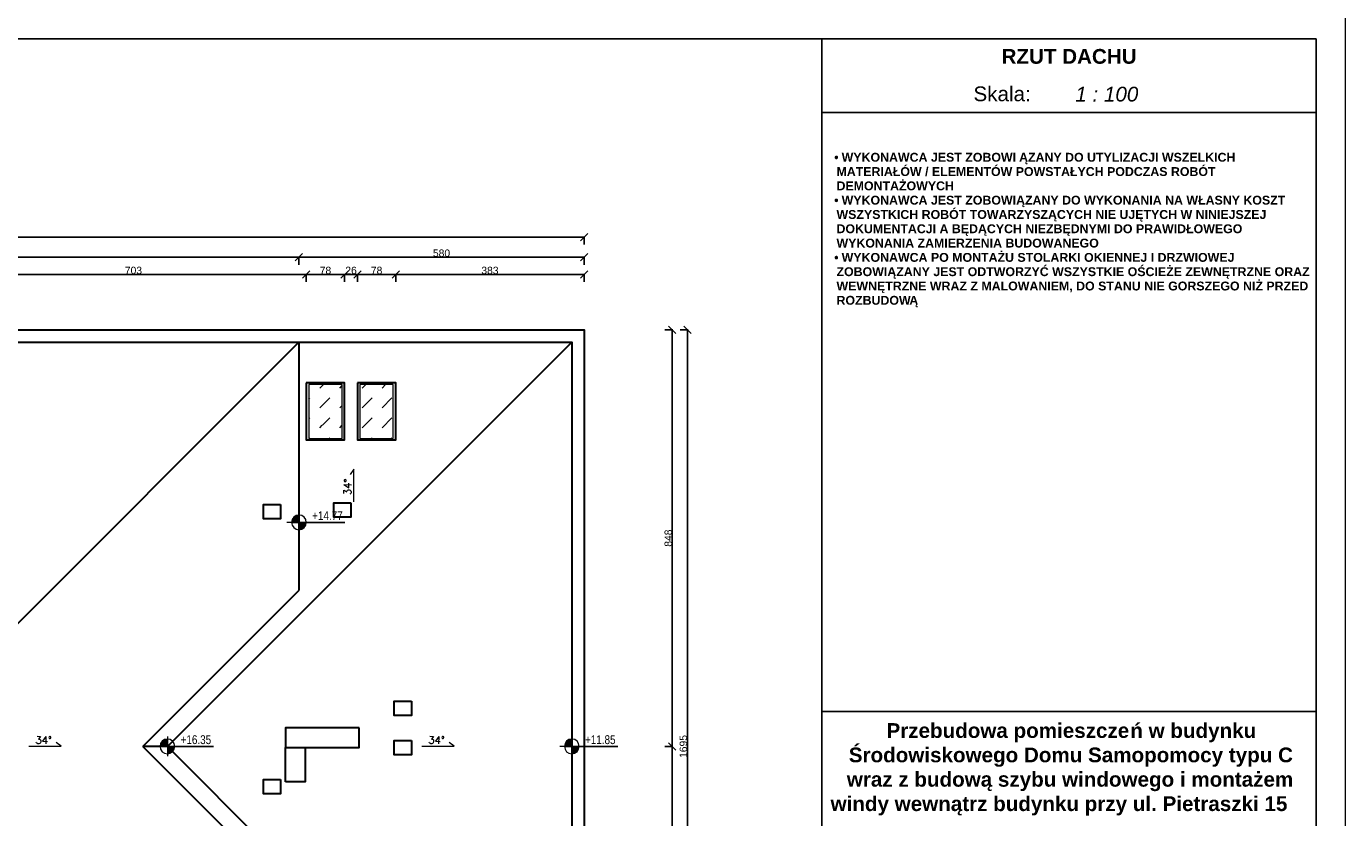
# Model space of a CAD drawing. Header units: millimetres. Extents: x 26456 to 42202, y 436 to 12316.
# Tile 22 of 36: x 37519 to 40202, y 1772 to 3381. Entities that reach past the tile are written whole.
import ezdxf

# ---------------------------------------------------------------- set-up
doc = ezdxf.new("R2010")
doc.units = ezdxf.units.MM
for name, color, linetype, lineweight in [('G-ANNO-DIMS', 111, 'Continuous', 9), ('G-ANNO-TTLB', 6, 'Continuous', 9), ('G-ANNO-TTLB-MEDM', 33, 'Continuous', 25), ('Stolarka okienna', 140, 'Continuous', 15), ('Wymiary', 7, 'Continuous', 9), ('Wypełnienie ścian', 22, 'Continuous', 9), ('Ściany', 22, 'Continuous', 30)]:
    doc.layers.add(name, color=color, linetype=linetype, lineweight=lineweight)
doc.styles.add('Arial_11', font='arial.ttf', dxfattribs={"height": 0.3})
doc.styles.add('Arial_2', font='arial.ttf', dxfattribs={"width": 0.8, "height": 18})
doc.styles.add('Arial_B', font='arialbd.ttf', dxfattribs={"height": 0.3})
doc.styles.add('Arial_B_3', font='arialbd.ttf', dxfattribs={"height": 0.18})
doc.styles.add('Arial_I_2', font='ariali.ttf', dxfattribs={"height": 0.3})
doc.styles.get("Standard").update_dxf_attribs({"font": 'arial.ttf'})
doc.dimstyles.new('ISO-25', dxfattribs={"dimtxt": 15, "dimasz": 15, "dimexe": 1.25, "dimexo": 0.625, "dimtad": 1, "dimdec": 0, "dimtxsty": 'Standard', "dimblk": 'OBLIQUE', "dimcen": 2.5, "dimclrt": 256, "dimadec": 0, "dimazin": 0, "dimtfac": 1, "dimtdec": 0, "dimtmove": 0, "dimatfit": 3, "dimfxl": 15, "dimfxlon": 1, "dimarcsym": 0})

# ---------------------------------------------------------------- blocks, each defined once
blk = doc.blocks.new('_Oblique')
at = {"color": 0, "linetype": 'ByBlock', "lineweight": -2}
blk.add_line((-0.5, -0.5), (0.5, 0.5), dxfattribs=at)
blk = doc.blocks.new('*D33')
at = {"layer": 'Defpoints', "color": 0, "transparency": 16777216}
for p in [(38073.2, 2911.8), (36308.2, 2739.3), (38073.2, 2739.3)]:
    blk.add_point(p, dxfattribs=at)
at = {"layer": 'Wymiary', "color": 0, "lineweight": -2, "transparency": 16777216}
for p, q in [((36308.2, 2896.8), (36308.2, 2913.1)), ((36308.2, 2911.8), (38073.2, 2911.8)), ((38073.2, 2896.8), (38073.2, 2913.1))]:
    blk.add_line(p, q, dxfattribs=at)
at = {"layer": 'Wymiary', "color": 0, "lineweight": -2, "transparency": 16777216, "xscale": 15, "yscale": 15, "zscale": 15, "rotation": 180}
blk.add_blockref('_Oblique', (36308.2, 2911.8), dxfattribs=at)
at = {"layer": 'Wymiary', "color": 0, "lineweight": -2, "transparency": 16777216, "xscale": 15, "yscale": 15, "zscale": 15}
blk.add_blockref('_Oblique', (38073.2, 2911.8), dxfattribs=at)
at = {"layer": 'Wymiary', "transparency": 16777216, "insert": (37190.7, 2920.1), "char_height": 15, "attachment_point": 5}
blk.add_mtext('1765', dxfattribs=at)
blk = doc.blocks.new('*D34')
at = {"layer": 'Defpoints', "color": 0, "transparency": 16777216}
for p in [(38653.2, 2911.8), (38653.2, 2764.3), (38073.2, 2739.3)]:
    blk.add_point(p, dxfattribs=at)
at = {"layer": 'Wymiary', "color": 0, "lineweight": -2, "transparency": 16777216}
for p, q in [((38073.2, 2896.8), (38073.2, 2913.1)), ((38073.2, 2911.8), (38653.2, 2911.8)), ((38653.2, 2896.8), (38653.2, 2913.1))]:
    blk.add_line(p, q, dxfattribs=at)
at = {"layer": 'Wymiary', "color": 0, "lineweight": -2, "transparency": 16777216, "xscale": 15, "yscale": 15, "zscale": 15, "rotation": 180}
blk.add_blockref('_Oblique', (38073.2, 2911.8), dxfattribs=at)
at = {"layer": 'Wymiary', "color": 0, "lineweight": -2, "transparency": 16777216, "xscale": 15, "yscale": 15, "zscale": 15}
blk.add_blockref('_Oblique', (38653.2, 2911.8), dxfattribs=at)
at = {"layer": 'Wymiary', "transparency": 16777216, "insert": (38363.2, 2920.1), "char_height": 15, "attachment_point": 5}
blk.add_mtext('580', dxfattribs=at)
blk = doc.blocks.new('*D35')
at = {"layer": 'Defpoints', "color": 0, "transparency": 16777216}
for p in [(38653.2, 2952.7), (35728.2, 2764.3), (38653.2, 2764.3)]:
    blk.add_point(p, dxfattribs=at)
at = {"layer": 'Wymiary', "color": 0, "lineweight": -2, "transparency": 16777216}
for p, q in [((35728.2, 2937.7), (35728.2, 2953.9)), ((35728.2, 2952.7), (38653.2, 2952.7)), ((38653.2, 2937.7), (38653.2, 2953.9))]:
    blk.add_line(p, q, dxfattribs=at)
at = {"layer": 'Wymiary', "color": 0, "lineweight": -2, "transparency": 16777216, "xscale": 15, "yscale": 15, "zscale": 15, "rotation": 180}
blk.add_blockref('_Oblique', (35728.2, 2952.7), dxfattribs=at)
at = {"layer": 'Wymiary', "color": 0, "lineweight": -2, "transparency": 16777216, "xscale": 15, "yscale": 15, "zscale": 15}
blk.add_blockref('_Oblique', (38653.2, 2952.7), dxfattribs=at)
at = {"layer": 'Wymiary', "transparency": 16777216, "insert": (37190.7, 2961), "char_height": 15, "attachment_point": 5}
blk.add_mtext('2925', dxfattribs=at)
blk = doc.blocks.new('*D24')
at = {"layer": 'Defpoints', "color": 0, "transparency": 16777216}
for p in [(38653.2, 2764.3), (37805.7, 1916.8), (38832.6, 1916.8)]:
    blk.add_point(p, dxfattribs=at)
at = {"layer": 'Wymiary', "color": 0, "lineweight": -2, "transparency": 16777216}
for p, q in [((38817.6, 2764.3), (38833.9, 2764.3)), ((38832.6, 2764.3), (38832.6, 1916.8)), ((38817.6, 1916.8), (38833.9, 1916.8))]:
    blk.add_line(p, q, dxfattribs=at)
at = {"layer": 'Wymiary', "color": 0, "lineweight": -2, "transparency": 16777216, "xscale": 15, "yscale": 15, "zscale": 15}
for p, rotation in [((38832.6, 2764.3), 90), ((38832.6, 1916.8), 270)]:
    blk.add_blockref('_Oblique', p, dxfattribs=dict(at, rotation=rotation))
at = {"layer": 'Wymiary', "transparency": 16777216, "insert": (38824.4, 2340.6), "char_height": 15, "attachment_point": 5, "rotation": 90}
blk.add_mtext('848', dxfattribs=at)
blk = doc.blocks.new('*D25')
at = {"layer": 'Defpoints', "color": 0, "transparency": 16777216}
for p in [(37805.7, 1916.8), (38653.2, 1069.3), (38832.6, 1069.3)]:
    blk.add_point(p, dxfattribs=at)
at = {"layer": 'Wymiary', "color": 0, "lineweight": -2, "transparency": 16777216}
for p, q in [((38817.6, 1916.8), (38833.9, 1916.8)), ((38832.6, 1916.8), (38832.6, 1069.3)), ((38817.6, 1069.3), (38833.9, 1069.3))]:
    blk.add_line(p, q, dxfattribs=at)
at = {"layer": 'Wymiary', "color": 0, "lineweight": -2, "transparency": 16777216, "xscale": 15, "yscale": 15, "zscale": 15}
for p, rotation in [((38832.6, 1916.8), 90), ((38832.6, 1069.3), 270)]:
    blk.add_blockref('_Oblique', p, dxfattribs=dict(at, rotation=rotation))
at = {"layer": 'Wymiary', "transparency": 16777216, "insert": (38824.4, 1493.1), "char_height": 15, "attachment_point": 5, "rotation": 90}
blk.add_mtext('848', dxfattribs=at)
blk = doc.blocks.new('*D26')
at = {"layer": 'Defpoints', "color": 0, "transparency": 16777216}
for p in [(38653.2, 2764.3), (38653.2, 1069.3), (38863.4, 1069.3)]:
    blk.add_point(p, dxfattribs=at)
at = {"layer": 'Wymiary', "color": 0, "lineweight": -2, "transparency": 16777216}
for p, q in [((38848.4, 2764.3), (38864.6, 2764.3)), ((38863.4, 2764.3), (38863.4, 1069.3)), ((38848.4, 1069.3), (38864.6, 1069.3))]:
    blk.add_line(p, q, dxfattribs=at)
at = {"layer": 'Wymiary', "color": 0, "lineweight": -2, "transparency": 16777216, "xscale": 15, "yscale": 15, "zscale": 15}
for p, rotation in [((38863.4, 2764.3), 90), ((38863.4, 1069.3), 270)]:
    blk.add_blockref('_Oblique', p, dxfattribs=dict(at, rotation=rotation))
at = {"layer": 'Wymiary', "transparency": 16777216, "insert": (38855.1, 1916.8), "char_height": 15, "attachment_point": 5, "rotation": 90}
blk.add_mtext('1695', dxfattribs=at)
blk = doc.blocks.new('*D48')
at = {"layer": 'Defpoints', "color": 0, "transparency": 16777216}
for p in [(38166.2, 2876.7), (38088.2, 2656.3), (38166.2, 2656.3)]:
    blk.add_point(p, dxfattribs=at)
at = {"layer": 'Wymiary', "color": 0, "lineweight": -2, "transparency": 16777216}
for p, q in [((38088.2, 2861.7), (38088.2, 2878)), ((38088.2, 2876.7), (38166.2, 2876.7)), ((38166.2, 2861.7), (38166.2, 2878))]:
    blk.add_line(p, q, dxfattribs=at)
at = {"layer": 'Wymiary', "color": 0, "lineweight": -2, "transparency": 16777216, "xscale": 15, "yscale": 15, "zscale": 15, "rotation": 180}
blk.add_blockref('_Oblique', (38088.2, 2876.7), dxfattribs=at)
at = {"layer": 'Wymiary', "color": 0, "lineweight": -2, "transparency": 16777216, "xscale": 15, "yscale": 15, "zscale": 15}
blk.add_blockref('_Oblique', (38166.2, 2876.7), dxfattribs=at)
at = {"layer": 'Wymiary', "transparency": 16777216, "insert": (38127.2, 2885), "char_height": 15, "attachment_point": 5}
blk.add_mtext('78', dxfattribs=at)
blk = doc.blocks.new('*D49')
at = {"layer": 'Defpoints', "color": 0, "transparency": 16777216}
for p in [(38192.2, 2876.7), (38166.2, 2656.3), (38192.2, 2656.3)]:
    blk.add_point(p, dxfattribs=at)
at = {"layer": 'Wymiary', "color": 0, "lineweight": -2, "transparency": 16777216}
for p, q in [((38166.2, 2861.7), (38166.2, 2878)), ((38166.2, 2876.7), (38192.2, 2876.7)), ((38192.2, 2861.7), (38192.2, 2878))]:
    blk.add_line(p, q, dxfattribs=at)
at = {"layer": 'Wymiary', "color": 0, "lineweight": -2, "transparency": 16777216, "xscale": 15, "yscale": 15, "zscale": 15, "rotation": 180}
blk.add_blockref('_Oblique', (38166.2, 2876.7), dxfattribs=at)
at = {"layer": 'Wymiary', "color": 0, "lineweight": -2, "transparency": 16777216, "xscale": 15, "yscale": 15, "zscale": 15}
blk.add_blockref('_Oblique', (38192.2, 2876.7), dxfattribs=at)
at = {"layer": 'Wymiary', "transparency": 16777216, "insert": (38179.2, 2885), "char_height": 15, "attachment_point": 5}
blk.add_mtext('26', dxfattribs=at)
blk = doc.blocks.new('*D50')
at = {"layer": 'Defpoints', "color": 0, "transparency": 16777216}
for p in [(38270.2, 2876.7), (38192.2, 2656.3), (38270.2, 2656.3)]:
    blk.add_point(p, dxfattribs=at)
at = {"layer": 'Wymiary', "color": 0, "lineweight": -2, "transparency": 16777216}
for p, q in [((38192.2, 2861.7), (38192.2, 2878)), ((38192.2, 2876.7), (38270.2, 2876.7)), ((38270.2, 2861.7), (38270.2, 2878))]:
    blk.add_line(p, q, dxfattribs=at)
at = {"layer": 'Wymiary', "color": 0, "lineweight": -2, "transparency": 16777216, "xscale": 15, "yscale": 15, "zscale": 15, "rotation": 180}
blk.add_blockref('_Oblique', (38192.2, 2876.7), dxfattribs=at)
at = {"layer": 'Wymiary', "color": 0, "lineweight": -2, "transparency": 16777216, "xscale": 15, "yscale": 15, "zscale": 15}
blk.add_blockref('_Oblique', (38270.2, 2876.7), dxfattribs=at)
at = {"layer": 'Wymiary', "transparency": 16777216, "insert": (38231.2, 2885), "char_height": 15, "attachment_point": 5}
blk.add_mtext('78', dxfattribs=at)
blk = doc.blocks.new('*D51')
at = {"layer": 'Defpoints', "color": 0, "transparency": 16777216}
for p in [(38270.2, 2876.7), (38653.2, 2764.3), (38270.2, 2656.3)]:
    blk.add_point(p, dxfattribs=at)
at = {"layer": 'Wymiary', "color": 0, "lineweight": -2, "transparency": 16777216}
for p, q in [((38270.2, 2861.7), (38270.2, 2878)), ((38653.2, 2876.7), (38270.2, 2876.7)), ((38653.2, 2861.7), (38653.2, 2878))]:
    blk.add_line(p, q, dxfattribs=at)
at = {"layer": 'Wymiary', "color": 0, "lineweight": -2, "transparency": 16777216, "xscale": 15, "yscale": 15, "zscale": 15, "rotation": 180}
blk.add_blockref('_Oblique', (38270.2, 2876.7), dxfattribs=at)
at = {"layer": 'Wymiary', "color": 0, "lineweight": -2, "transparency": 16777216, "xscale": 15, "yscale": 15, "zscale": 15}
blk.add_blockref('_Oblique', (38653.2, 2876.7), dxfattribs=at)
at = {"layer": 'Wymiary', "transparency": 16777216, "insert": (38461.7, 2885), "char_height": 15, "attachment_point": 5}
blk.add_mtext('383', dxfattribs=at)
blk = doc.blocks.new('*D59')
at = {"layer": 'Defpoints', "color": 0, "transparency": 16777216}
for p in [(38088.2, 2876.7), (38088.2, 2656.3), (37385.1, 2416.3)]:
    blk.add_point(p, dxfattribs=at)
at = {"layer": 'Wymiary', "color": 0, "lineweight": -2, "transparency": 16777216}
for p, q in [((37385.1, 2861.7), (37385.1, 2878)), ((37385.1, 2876.7), (38088.2, 2876.7)), ((38088.2, 2861.7), (38088.2, 2878))]:
    blk.add_line(p, q, dxfattribs=at)
at = {"layer": 'Wymiary', "color": 0, "lineweight": -2, "transparency": 16777216, "xscale": 15, "yscale": 15, "zscale": 15, "rotation": 180}
blk.add_blockref('_Oblique', (37385.1, 2876.7), dxfattribs=at)
at = {"layer": 'Wymiary', "color": 0, "lineweight": -2, "transparency": 16777216, "xscale": 15, "yscale": 15, "zscale": 15}
blk.add_blockref('_Oblique', (38088.2, 2876.7), dxfattribs=at)
at = {"layer": 'Wymiary', "transparency": 16777216, "insert": (37736.6, 2885), "char_height": 15, "attachment_point": 5}
blk.add_mtext('703', dxfattribs=at)

msp = doc.modelspace()

# ---------------------------------------------------------------- hatches: boundary and pattern name
at = {"layer": 'G-ANNO-DIMS', "true_color": 0x000000}
h = msp.add_hatch(color=18, dxfattribs=at)
edge = h.paths.add_edge_path()
edge.add_arc((38073.2, 2372.5), 15, 90, 180)
edge.add_line((38058.2, 2372.5), (38073.2, 2372.5))
edge.add_line((38073.2, 2372.5), (38073.2, 2387.5))
h = msp.add_hatch(color=18, dxfattribs=at)
edge = h.paths.add_edge_path()
edge.add_arc((38073.2, 2372.5), 15, 270, 360)
edge.add_line((38088.2, 2372.5), (38073.2, 2372.5))
edge.add_line((38073.2, 2372.5), (38073.2, 2357.5))
h = msp.add_hatch(color=18, dxfattribs=at)
edge = h.paths.add_edge_path()
edge.add_arc((37805.7, 1916.8), 15, 90, 180)
edge.add_line((37790.7, 1916.8), (37805.7, 1916.8))
edge.add_line((37805.7, 1916.8), (37805.7, 1931.8))
h = msp.add_hatch(color=18, dxfattribs=at)
edge = h.paths.add_edge_path()
edge.add_arc((37805.7, 1916.8), 15, 270, 360)
edge.add_line((37820.7, 1916.8), (37805.7, 1916.8))
edge.add_line((37805.7, 1916.8), (37805.7, 1901.8))
h = msp.add_hatch(color=18, dxfattribs=at)
edge = h.paths.add_edge_path()
edge.add_arc((38628.2, 1916.8), 15, 90, 180)
edge.add_line((38613.2, 1916.8), (38628.2, 1916.8))
edge.add_line((38628.2, 1916.8), (38628.2, 1931.8))
h = msp.add_hatch(color=18, dxfattribs=at)
edge = h.paths.add_edge_path()
edge.add_arc((38628.2, 1916.8), 15, 270, 360)
edge.add_line((38643.2, 1916.8), (38628.2, 1916.8))
edge.add_line((38628.2, 1916.8), (38628.2, 1901.8))
at = {"layer": 'Wypełnienie ścian', "true_color": 0x000000}
h = msp.add_hatch(dxfattribs=at)
h.set_pattern_fill('DASH', color=18, scale=9, angle=45)
h.set_pattern_definition([(45, (21183.428, -3375.368), (3e-15, 40.411153), [28.575, -28.575])])
h.paths.add_polyline_path([(38121, 2543.5), (38161.2, 2543.5), (38161.2, 2584), (38120.7, 2584)])
h.paths.add_polyline_path([(38093.2, 2543.5), (38120.7, 2543.5), (38120.7, 2584), (38093.2, 2584)])
h.paths.add_polyline_path([(38093.2, 2584), (38120.7, 2584), (38120.7, 2653.1), (38093.2, 2653.1)])
h.paths.add_polyline_path([(38120.7, 2584), (38161.2, 2584), (38161.2, 2653.1), (38120.7, 2653.1)])
h = msp.add_hatch(dxfattribs=at)
h.set_pattern_fill('DASH', color=18, scale=9, angle=45)
h.set_pattern_definition([(45, (21067.428, -3375.368), (3e-15, 40.411153), [28.575, -28.575])])
h.paths.add_polyline_path([(38225, 2543.5), (38265.2, 2543.5), (38265.2, 2584), (38224.7, 2584)])
h.paths.add_polyline_path([(38197.2, 2543.5), (38224.7, 2543.5), (38224.7, 2584), (38197.2, 2584)])
h.paths.add_polyline_path([(38197.2, 2584), (38224.7, 2584), (38224.7, 2653.1), (38197.2, 2653.1)])
h.paths.add_polyline_path([(38224.7, 2584), (38265.2, 2584), (38265.2, 2653.1), (38224.7, 2653.1)])

# ---------------------------------------------------------------- linework, layer by layer
at = {"layer": 'G-ANNO-DIMS', "color": 18, "true_color": 0x000000}
for p, q in [((38073.2, 2392.5), (38073.2, 2352.5)), ((38166.6, 2372.5), (38048.7, 2372.5)), ((38093.2, 2372.5), (38053.2, 2372.5)), ((38058.2, 2372.5), (38073.2, 2372.5)), ((38073.2, 2372.5), (38073.2, 2387.5)), ((38088.2, 2372.5), (38073.2, 2372.5)), ((38073.2, 2372.5), (38073.2, 2357.5)), ((38073.2, 2372.5), (38166.6, 2372.5)), ((37805.7, 1936.8), (37805.7, 1896.8)), ((38628.2, 1936.8), (38628.2, 1896.8)), ((37899.1, 1916.8), (37781.2, 1916.8)), ((37825.7, 1916.8), (37785.7, 1916.8)), ((37790.7, 1916.8), (37805.7, 1916.8)), ((37805.7, 1916.8), (37805.7, 1931.8)), ((37820.7, 1916.8), (37805.7, 1916.8)), ((37805.7, 1916.8), (37805.7, 1901.8)), ((37805.7, 1916.8), (37899.1, 1916.8)), ((38721.6, 1916.8), (38603.7, 1916.8)), ((38648.2, 1916.8), (38608.2, 1916.8)), ((38613.2, 1916.8), (38628.2, 1916.8)), ((38628.2, 1916.8), (38628.2, 1931.8)), ((38643.2, 1916.8), (38628.2, 1916.8)), ((38628.2, 1916.8), (38628.2, 1901.8)), ((38628.2, 1916.8), (38721.6, 1916.8))]:
    msp.add_line(p, q, dxfattribs=at)
for centre, start, end in [((38073.2, 2372.5), 90, 180), ((38073.2, 2372.5), 180, 270), ((38073.2, 2372.5), 0, 90), ((38073.2, 2372.5), 270, 0), ((37805.7, 1916.8), 90, 180), ((37805.7, 1916.8), 180, 270), ((37805.7, 1916.8), 0, 90), ((37805.7, 1916.8), 270, 0), ((38628.2, 1916.8), 90, 180), ((38628.2, 1916.8), 180, 270), ((38628.2, 1916.8), 0, 90), ((38628.2, 1916.8), 270, 0)]:
    msp.add_arc(centre, 15, start, end, dxfattribs=at)
at = {"layer": 'G-ANNO-TTLB-MEDM'}
for p, q in [((39137.1, 496.5), (39137.1, 3356.5)), ((39137.1, 3206.5), (40142.1, 3206.5)), ((39137.1, 1987.6), (40142.1, 1987.6))]:
    msp.add_line(p, q, dxfattribs=at)
at = {"layer": 'Stolarka okienna'}
for p, q in [((38184.7, 2480.7), (38177.3, 2470.3)), ((38184.7, 2414.7), (38184.7, 2480.7)), ((37523.8, 1917.3), (37589.9, 1917.3)), ((37589.9, 1917.3), (37579.5, 1924.8)), ((38322.9, 1917.3), (38388.9, 1917.3)), ((38388.9, 1917.3), (38378.5, 1924.8))]:
    msp.add_line(p, q, dxfattribs=at)
for points in [[(38093.2, 2653.1), (38093.2, 2543.5), (38161.2, 2543.5), (38161.2, 2653.1)], [(38197.2, 2653.1), (38197.2, 2543.5), (38265.2, 2543.5), (38265.2, 2653.1)]]:
    msp.add_lwpolyline(points, close=True, dxfattribs=at)
at = {"layer": 'Ściany'}
for p, q in [((38073.2, 2739.3), (37250.7, 1916.8)), ((38628.2, 2739.3), (37805.7, 1916.8)), ((38073.2, 2739.3), (38073.2, 2234.3)), ((37755.7, 1916.8), (38073.2, 2234.3)), ((37805.7, 1916.8), (37755.7, 1916.8)), ((37755.7, 1916.8), (38073.2, 1599.3)), ((38628.2, 1094.3), (37805.7, 1916.8))]:
    msp.add_line(p, q, dxfattribs=at)
for points in [[(38653.2, 1069.3), (35728.2, 1069.3), (35728.2, 2764.3), (38653.2, 2764.3)], [(38628.2, 1094.3), (35753.2, 1094.3), (35753.2, 2739.3), (38628.2, 2739.3)], [(38088.2, 2656.3), (38088.2, 2540.3), (38166.2, 2540.3), (38166.2, 2656.3)], [(38192.2, 2656.3), (38192.2, 2540.3), (38270.2, 2540.3), (38270.2, 2656.3)], [(38035.9, 2409.1), (38035.9, 2379.9), (38000.9, 2379.9), (38000.9, 2409.1)], [(38178.9, 2412.1), (38178.9, 2382.9), (38143.9, 2382.9), (38143.9, 2412.1)], [(38302.2, 2009.1), (38302.2, 1979.9), (38267.2, 1979.9), (38267.2, 2009.1)], [(38195.7, 1954.8), (38045.7, 1954.8), (38045.7, 1914.8), (38195.7, 1914.8)], [(38045.7, 1844.8), (38045.7, 1914.8), (38085.7, 1914.8), (38085.7, 1844.8)], [(38302.2, 1929.1), (38302.2, 1899.9), (38267.2, 1899.9), (38267.2, 1929.1)], [(38035.9, 1849.5), (38035.9, 1820.3), (38000.9, 1820.3), (38000.9, 1849.5)]]:
    msp.add_lwpolyline(points, close=True, dxfattribs=at)

# ---------------------------------------------------------------- texts
at = {"layer": 'G-ANNO-DIMS', "color": 18, "true_color": 0x000000, "char_height": 18, "width": 60.159, "attachment_point": 1, "line_spacing_factor": 0.941778, "style": 'Arial_2'}
for s, insert in [('+14.77', (38100.1, 2395.2)), ('+16.35', (37832.6, 1939.6)), ('+11.85', (38655.1, 1939.6))]:
    msp.add_mtext(s, dxfattribs=dict(at, insert=insert))
at = {"layer": 'G-ANNO-TTLB', "attachment_point": 1}
for s, insert, char_height, width, style in [('\\pxqc;RZUT DACHU', (39137.1, 3335.5), 30, 1005, 'Arial_B'), (' 1 : 100', (39640.7, 3258.7), 30, 173.165, 'Arial_I_2'), ('\\fArial|b1|i0|c238|p34|;•', (39161.9, 3124.3), 18, 18.453, 'Arial_B_3'), ('WYKONAWCA JEST ZOBOWI', (39177.1, 3124.3), 18, 420.886, 'Arial_B_3'), ('ĄZANY DO UTYLIZACJI WSZELKICH ', (39538, 3124.3), 18, 529.114, 'Arial_B_3'), ('MATERIAŁÓW / ELEMENTÓW POWSTAŁYCH PODCZAS ROBÓT ', (39166.6, 3095.2), 18, 924.346, 'Arial_B_3'), ('DEMONTAŻOWYCH', (39166.6, 3066.1), 18, 284.599, 'Arial_B_3'), ('WYKONAWCA JEST ZOBOWIĄZANY DO WYKONANIA NA WŁASNY KOSZT ', (39177.1, 3037), 18, 1079.071, 'Arial_B_3'), ('\\fArial|b1|i0|c238|p34|;•', (39161.9, 3037), 18, 18.453, 'Arial_B_3'), ('WSZYSTKICH ROBÓT TOWARZYSZĄCYCH NIE UJĘTYCH W\xa0NINIEJSZEJ ', (39166.6, 3007.9), 18, 1045.4, 'Arial_B_3'), ('DOKUMENTACJI A BĘDĄCYCH NIEZBĘDNYMI DO PRAWIDŁOWEGO ', (39166.6, 2978.8), 18, 986.076, 'Arial_B_3'), ('WYKONANIA ZAMIERZENIA BUDOWANEGO', (39166.6, 2949.7), 18, 631.73, 'Arial_B_3'), ('\\fArial|b1|i0|c238|p34|;•', (39161.9, 2920.6), 18, 18.453, 'Arial_B_3'), ('WYKONAWCA PO MONTAŻU STOLARKI OKIENNEJ I DRZWIOWEJ ', (39177.1, 2920.6), 18, 954.008, 'Arial_B_3'), ('ZOBOWIĄZANY JEST ODTWORZYĆ WSZYSTKIE OŚCIEŻE ZEWNĘTRZNE ORAZ ', (39166.6, 2891.5), 18, 1151.223, 'Arial_B_3'), ('WEWNĘTRZNE WRAZ Z MALOWANIEM, DO STANU NIE GORSZEGO NIŻ PRZED ', (39166.6, 2862.4), 18, 1145.611, 'Arial_B_3'), ('ROZBUDOW', (39166.6, 2833.3), 18, 179.578, 'Arial_B_3'), ('\\fArial|b1|i0|c238|p34|;Ą', (39314.7, 2833.3), 18, 21.646, 'Arial_B_3'), ('Przebudowa pomieszcze', (39268.3, 1964.2), 30, 607.679, 'Arial_B'), ('ń w budynku', (39764.2, 1964.2), 30, 313.46, 'Arial_B'), ('Środowiskowego Domu Samopomocy typu C', (39191.6, 1914.6), 30, 1107.13, 'Arial_B'), ('wraz z budową szybu windowego i montażem', (39187.6, 1865), 30, 1116.751, 'Arial_B'), ('windy wewnątrz budynku przy ul. Pietraszki 15 ', (39154.6, 1815.4), 30, 1196.118, 'Arial_B')]:
    msp.add_mtext(s, dxfattribs=dict(at, insert=insert, char_height=char_height, width=width, style=style))
at = {"layer": 'G-ANNO-TTLB', "insert": (39445.2, 3259.3), "char_height": 30, "width": 144.304, "attachment_point": 1, "style": 'Arial_11', "bg_fill": 3, "box_fill_scale": 1.25, "bg_fill_color": 256, "bg_fill_true_color": 13158600, "bg_fill_transparency": 0}
msp.add_mtext('Skala:', dxfattribs=at)
at = {"layer": 'Stolarka okienna', "char_height": 15, "attachment_point": 1}
for insert, rotation in [((38164.5, 2428.1), 89.1217), ((37537.3, 1937.5), 359.1217), ((38336.4, 1937.5), 359.1217)]:
    msp.add_mtext('{\\Fsimplex|c0;34%%D}', dxfattribs=dict(at, insert=insert, rotation=rotation))

# ---------------------------------------------------------------- dimensions: what is measured, and where the dimension line sits
at = {"layer": 'Wymiary'}
for base, p1, p2, picture, middle in [((38653.2, 2952.7), (35728.2, 2764.3), (38653.2, 2764.3), '*D35', (37190.7, 2961)), ((38088.2, 2876.7), (37385.1, 2416.3), (38088.2, 2656.3), '*D59', (37736.6, 2885)), ((38166.2, 2876.7), (38088.2, 2656.3), (38166.2, 2656.3), '*D48', (38127.2, 2885)), ((38192.2, 2876.7), (38166.2, 2656.3), (38192.2, 2656.3), '*D49', (38179.2, 2885)), ((38270.2, 2876.7), (38192.2, 2656.3), (38270.2, 2656.3), '*D50', (38231.2, 2885))]:
    dim = msp.add_linear_dim(base=base, p1=p1, p2=p2, dimstyle='ISO-25', dxfattribs=at)
    dim.commit()
    dim.dimension.update_dxf_attribs({"geometry": picture, "text_midpoint": middle})
for base, p1, p2, picture, middle in [((38073.2, 2911.8), (36308.2, 2739.3), (38073.2, 2739.3), '*D33', (37190.7, 2920.1)), ((38653.2, 2911.8), (38073.2, 2739.3), (38653.2, 2764.3), '*D34', (38363.2, 2920.1))]:
    dim = msp.add_linear_dim(base=base, p1=p1, p2=p2, dimstyle='ISO-25', override={"dimtmove": 1}, dxfattribs=at)
    dim.commit()
    dim.dimension.update_dxf_attribs({"geometry": picture, "text_midpoint": middle})
for base, p1, p2, angle, picture, middle in [((38270.2, 2876.7), (38653.2, 2764.3), (38270.2, 2656.3), 180, '*D51', (38461.7, 2885)), ((38832.6387248, 1916.8438781), (38653.1724522, 2764.3438781), (37805.6724522, 1916.8438781), 90, '*D24', (38824.35513, 2340.5938781)), ((38863.4, 1069.3), (38653.2, 2764.3), (38653.2, 1069.3), 90, '*D26', (38855.1, 1916.8))]:
    dim = msp.add_linear_dim(base=base, p1=p1, p2=p2, angle=angle, dimstyle='ISO-25', dxfattribs=at)
    dim.commit()
    dim.dimension.update_dxf_attribs({"geometry": picture, "text_midpoint": middle})
dim = msp.add_linear_dim(base=(38832.6387248, 1069.3438781), p1=(37805.6724522, 1916.8438781), p2=(38653.1724522, 1069.3438781), angle=90, dimstyle='ISO-25', override={"dimtmove": 1}, dxfattribs=at)
dim.commit()
dim.dimension.update_dxf_attribs({"geometry": '*D25', "text_midpoint": (38824.35513, 1493.0938781)})

# ---------------------------------------------------------------- next in the draw order: linework, layer by layer
at = {"layer": 'G-ANNO-TTLB'}
msp.add_lwpolyline([(40202.1, 3406.5), (35202.1, 3406.5), (35202.1, 436.5), (40202.1, 436.5)], close=True, dxfattribs=at)
at = {"layer": 'G-ANNO-TTLB-MEDM'}
msp.add_lwpolyline([(40142.1, 3356.5), (35262.1, 3356.5), (35262.1, 496.5), (40142.1, 496.5)], close=True, dxfattribs=at)

doc.saveas('drawing.dxf')
